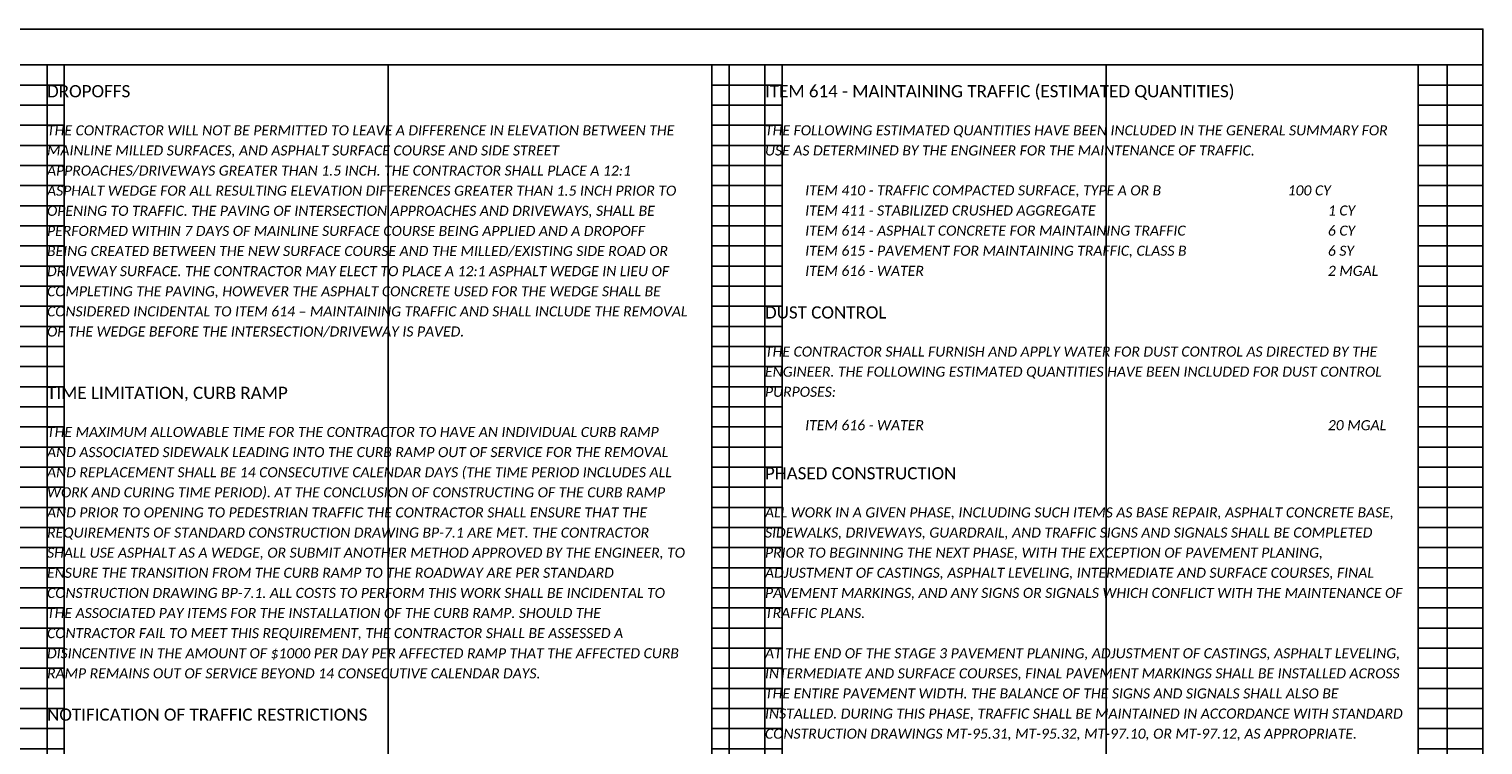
# Model space of a CAD drawing. Header units: feet. Extents: x 105 to 304, y 6 to 66.
# Tile 6 of 13: x 151 to 171, y 33 to 43. Entities that reach past the tile are written whole.
import ezdxf

# ---------------------------------------------------------------- set-up
doc = ezdxf.new("R2010")
doc.units = ezdxf.units.FT
doc.header["$MEASUREMENT"] = 0
doc.layers.add('0_VIEW', color=7, linetype='Continuous', plot=False)
doc.layers.add('SC_Scratch1', color=7, linetype='Continuous', plot=False)
doc.layers.add('TX_P_1', color=7, linetype='Continuous')
doc.styles.add('P_Slanted-Bold_Normal', font='calibriz.ttf', dxfattribs={"height": 0.14})
doc.styles.add('P_Slanted-Normal LS 1.00', font='calibrii.ttf', dxfattribs={"height": 0.14})
doc.styles.add('P_Slanted_Normal', font='calibrii.ttf', dxfattribs={"height": 0.14})

# ---------------------------------------------------------------- blocks, each defined once
blk = doc.blocks.new('3COL')
at = {"layer": '0_VIEW', "color": 3, "linetype": 'Continuous'}
for p, q in [((2, 0.98), (2, 21.14)), ((2, 21.14), (2.9, 21.14)), ((2.9, 0.98), (2.9, 21.14)), ((11.76, 0.98), (11.76, 21.14)), ((11.76, 21.14), (12.74, 21.14)), ((12.74, 0.98), (12.74, 21.14)), ((21.76, 0.98), (21.76, 21.14)), ((21.76, 21.14), (22.74, 21.14)), ((22.74, 0.98), (22.74, 21.14)), ((31.6, 0.98), (31.6, 21.14)), ((31.6, 21.14), (32.5, 21.14)), ((32.5, 0.98), (32.5, 21.14)), ((2, 20.86), (2.9, 20.86)), ((11.76, 20.86), (12.74, 20.86)), ((21.76, 20.86), (22.74, 20.86)), ((31.6, 20.86), (32.5, 20.86)), ((2, 20.58), (2.9, 20.58)), ((11.76, 20.58), (12.74, 20.58)), ((21.76, 20.58), (22.74, 20.58)), ((31.6, 20.58), (32.5, 20.58)), ((2, 20.3), (2.9, 20.3)), ((11.76, 20.3), (12.74, 20.3)), ((21.76, 20.3), (22.74, 20.3)), ((31.6, 20.3), (32.5, 20.3)), ((2, 20.02), (2.9, 20.02)), ((11.76, 20.02), (12.74, 20.02)), ((21.76, 20.02), (22.74, 20.02)), ((31.6, 20.02), (32.5, 20.02)), ((2, 19.74), (2.9, 19.74)), ((11.76, 19.74), (12.74, 19.74)), ((21.76, 19.74), (22.74, 19.74)), ((31.6, 19.74), (32.5, 19.74)), ((2, 19.46), (2.9, 19.46)), ((11.76, 19.46), (12.74, 19.46)), ((21.76, 19.46), (22.74, 19.46)), ((31.6, 19.46), (32.5, 19.46)), ((2, 19.18), (2.9, 19.18)), ((11.76, 19.18), (12.74, 19.18)), ((21.76, 19.18), (22.74, 19.18)), ((31.6, 19.18), (32.5, 19.18)), ((2, 18.9), (2.9, 18.9)), ((11.76, 18.9), (12.74, 18.9)), ((21.76, 18.9), (22.74, 18.9)), ((31.6, 18.9), (32.5, 18.9)), ((2, 18.62), (2.9, 18.62)), ((11.76, 18.62), (12.74, 18.62)), ((21.76, 18.62), (22.74, 18.62)), ((31.6, 18.62), (32.5, 18.62)), ((2, 18.34), (2.9, 18.34)), ((11.76, 18.34), (12.74, 18.34)), ((21.76, 18.34), (22.74, 18.34)), ((31.6, 18.34), (32.5, 18.34)), ((2, 18.06), (2.9, 18.06)), ((11.76, 18.06), (12.74, 18.06)), ((21.76, 18.06), (22.74, 18.06)), ((31.6, 18.06), (32.5, 18.06)), ((2, 17.78), (2.9, 17.78)), ((11.76, 17.78), (12.74, 17.78)), ((21.76, 17.78), (22.74, 17.78)), ((31.6, 17.78), (32.5, 17.78)), ((2, 17.5), (2.9, 17.5)), ((11.76, 17.5), (12.74, 17.5)), ((21.76, 17.5), (22.74, 17.5)), ((31.6, 17.5), (32.5, 17.5)), ((2, 17.22), (2.9, 17.22)), ((11.76, 17.22), (12.74, 17.22)), ((21.76, 17.22), (22.74, 17.22)), ((31.6, 17.22), (32.5, 17.22)), ((2, 16.94), (2.9, 16.94)), ((11.76, 16.94), (12.74, 16.94)), ((21.76, 16.94), (22.74, 16.94)), ((31.6, 16.94), (32.5, 16.94)), ((2, 16.66), (2.9, 16.66)), ((11.76, 16.66), (12.74, 16.66)), ((21.76, 16.66), (22.74, 16.66)), ((31.6, 16.66), (32.5, 16.66)), ((2, 16.38), (2.9, 16.38)), ((11.76, 16.38), (12.74, 16.38)), ((21.76, 16.38), (22.74, 16.38)), ((31.6, 16.38), (32.5, 16.38)), ((2, 16.1), (2.9, 16.1)), ((11.76, 16.1), (12.74, 16.1)), ((21.76, 16.1), (22.74, 16.1)), ((31.6, 16.1), (32.5, 16.1)), ((2, 15.82), (2.9, 15.82)), ((11.76, 15.82), (12.74, 15.82)), ((21.76, 15.82), (22.74, 15.82)), ((31.6, 15.82), (32.5, 15.82)), ((2, 15.54), (2.9, 15.54)), ((11.76, 15.54), (12.74, 15.54)), ((21.76, 15.54), (22.74, 15.54)), ((31.6, 15.54), (32.5, 15.54)), ((2, 15.26), (2.9, 15.26)), ((11.76, 15.26), (12.74, 15.26)), ((21.76, 15.26), (22.74, 15.26)), ((31.6, 15.26), (32.5, 15.26)), ((2, 14.98), (2.9, 14.98)), ((11.76, 14.98), (12.74, 14.98)), ((21.76, 14.98), (22.74, 14.98)), ((31.6, 14.98), (32.5, 14.98)), ((2, 14.7), (2.9, 14.7)), ((11.76, 14.7), (12.74, 14.7)), ((21.76, 14.7), (22.74, 14.7)), ((31.6, 14.7), (32.5, 14.7)), ((2, 14.42), (2.9, 14.42)), ((11.76, 14.42), (12.74, 14.42)), ((21.76, 14.42), (22.74, 14.42)), ((31.6, 14.42), (32.5, 14.42)), ((2, 14.14), (2.9, 14.14)), ((11.76, 14.14), (12.74, 14.14)), ((21.76, 14.14), (22.74, 14.14)), ((31.6, 14.14), (32.5, 14.14)), ((2, 13.86), (2.9, 13.86)), ((11.76, 13.86), (12.74, 13.86)), ((21.76, 13.86), (22.74, 13.86)), ((31.6, 13.86), (32.5, 13.86)), ((2, 13.58), (2.9, 13.58)), ((11.76, 13.58), (12.74, 13.58)), ((21.76, 13.58), (22.74, 13.58)), ((31.6, 13.58), (32.5, 13.58)), ((2, 13.3), (2.9, 13.3)), ((11.76, 13.3), (12.74, 13.3)), ((21.76, 13.3), (22.74, 13.3)), ((31.6, 13.3), (32.5, 13.3)), ((2, 13.02), (2.9, 13.02)), ((11.76, 13.02), (12.74, 13.02)), ((21.76, 13.02), (22.74, 13.02)), ((31.6, 13.02), (32.5, 13.02)), ((2, 12.74), (2.9, 12.74)), ((11.76, 12.74), (12.74, 12.74)), ((21.76, 12.74), (22.74, 12.74)), ((31.6, 12.74), (32.5, 12.74)), ((2, 12.46), (2.9, 12.46)), ((11.76, 12.46), (12.74, 12.46)), ((21.76, 12.46), (22.74, 12.46)), ((31.6, 12.46), (32.5, 12.46)), ((2, 12.18), (2.9, 12.18)), ((11.76, 12.18), (12.74, 12.18)), ((21.76, 12.18), (22.74, 12.18)), ((31.6, 12.18), (32.5, 12.18)), ((2, 11.9), (2.9, 11.9)), ((11.76, 11.9), (12.74, 11.9)), ((21.76, 11.9), (22.74, 11.9)), ((31.6, 11.9), (32.5, 11.9)), ((2, 11.62), (2.9, 11.62)), ((11.76, 11.62), (12.74, 11.62)), ((21.76, 11.62), (22.74, 11.62)), ((31.6, 11.62), (32.5, 11.62)), ((2, 11.34), (2.9, 11.34)), ((11.76, 11.34), (12.74, 11.34)), ((21.76, 11.34), (22.74, 11.34)), ((31.6, 11.34), (32.5, 11.34)), ((2, 11.06), (2.9, 11.06)), ((11.76, 11.06), (12.74, 11.06)), ((21.76, 11.06), (22.74, 11.06)), ((31.6, 11.06), (32.5, 11.06)), ((2, 10.78), (2.9, 10.78)), ((11.76, 10.78), (12.74, 10.78)), ((21.76, 10.78), (22.74, 10.78)), ((31.6, 10.78), (32.5, 10.78)), ((2, 10.5), (2.9, 10.5)), ((11.76, 10.5), (12.74, 10.5)), ((21.76, 10.5), (22.74, 10.5)), ((31.6, 10.5), (32.5, 10.5)), ((2, 10.22), (2.9, 10.22)), ((11.76, 10.22), (12.74, 10.22)), ((21.76, 10.22), (22.74, 10.22)), ((31.6, 10.22), (32.5, 10.22)), ((2, 9.94), (2.9, 9.94)), ((11.76, 9.94), (12.74, 9.94)), ((21.76, 9.94), (22.74, 9.94)), ((31.6, 9.94), (32.5, 9.94)), ((2, 9.66), (2.9, 9.66)), ((11.76, 9.66), (12.74, 9.66)), ((21.76, 9.66), (22.74, 9.66)), ((31.6, 9.66), (32.5, 9.66)), ((2, 9.38), (2.9, 9.38)), ((11.76, 9.38), (12.74, 9.38)), ((21.76, 9.38), (22.74, 9.38)), ((31.6, 9.38), (32.5, 9.38)), ((2, 9.1), (2.9, 9.1)), ((11.76, 9.1), (12.74, 9.1)), ((21.76, 9.1), (22.74, 9.1)), ((31.6, 9.1), (32.5, 9.1)), ((2, 8.82), (2.9, 8.82)), ((11.76, 8.82), (12.74, 8.82)), ((21.76, 8.82), (22.74, 8.82)), ((31.6, 8.82), (32.5, 8.82)), ((2, 8.54), (2.9, 8.54)), ((11.76, 8.54), (12.74, 8.54)), ((21.76, 8.54), (22.74, 8.54)), ((31.6, 8.54), (32.5, 8.54)), ((2, 8.26), (2.9, 8.26)), ((11.76, 8.26), (12.74, 8.26)), ((21.76, 8.26), (22.74, 8.26)), ((31.6, 8.26), (32.5, 8.26)), ((2, 7.98), (2.9, 7.98)), ((11.76, 7.98), (12.74, 7.98)), ((21.76, 7.98), (22.74, 7.98)), ((31.6, 7.98), (32.5, 7.98)), ((2, 7.7), (2.9, 7.7)), ((11.76, 7.7), (12.74, 7.7)), ((21.76, 7.7), (22.74, 7.7)), ((31.6, 7.7), (32.5, 7.7)), ((2, 7.42), (2.9, 7.42)), ((11.76, 7.42), (12.74, 7.42)), ((21.76, 7.42), (22.74, 7.42)), ((31.6, 7.42), (32.5, 7.42)), ((2, 7.14), (2.9, 7.14)), ((11.76, 7.14), (12.74, 7.14)), ((21.76, 7.14), (22.74, 7.14)), ((31.6, 7.14), (32.5, 7.14)), ((2, 6.86), (2.9, 6.86)), ((11.76, 6.86), (12.74, 6.86)), ((21.76, 6.86), (22.74, 6.86)), ((31.6, 6.86), (32.5, 6.86)), ((2, 6.58), (2.9, 6.58)), ((11.76, 6.58), (12.74, 6.58)), ((21.76, 6.58), (22.74, 6.58)), ((31.6, 6.58), (32.5, 6.58)), ((2, 6.3), (2.9, 6.3)), ((11.76, 6.3), (12.74, 6.3)), ((21.76, 6.3), (22.74, 6.3)), ((31.6, 6.3), (32.5, 6.3)), ((2, 6.02), (2.9, 6.02)), ((11.76, 6.02), (12.74, 6.02)), ((21.76, 6.02), (22.74, 6.02)), ((31.6, 6.02), (32.5, 6.02)), ((2, 5.74), (2.9, 5.74)), ((11.76, 5.74), (12.74, 5.74)), ((21.76, 5.74), (22.74, 5.74)), ((31.6, 5.74), (32.5, 5.74)), ((2, 5.46), (2.9, 5.46)), ((11.76, 5.46), (12.74, 5.46)), ((21.76, 5.46), (22.74, 5.46)), ((31.6, 5.46), (32.5, 5.46)), ((2, 5.18), (2.9, 5.18)), ((11.76, 5.18), (12.74, 5.18)), ((21.76, 5.18), (22.74, 5.18)), ((31.6, 5.18), (32.5, 5.18)), ((2, 4.9), (2.9, 4.9)), ((11.76, 4.9), (12.74, 4.9)), ((21.76, 4.9), (22.74, 4.9)), ((31.6, 4.9), (32.5, 4.9)), ((2, 4.62), (2.9, 4.62)), ((11.76, 4.62), (12.74, 4.62)), ((21.76, 4.62), (22.74, 4.62)), ((31.6, 4.62), (32.5, 4.62)), ((2, 4.34), (2.9, 4.34)), ((11.76, 4.34), (12.74, 4.34)), ((21.76, 4.34), (22.74, 4.34)), ((31.6, 4.34), (32.5, 4.34)), ((2, 4.06), (2.9, 4.06)), ((11.76, 4.06), (12.74, 4.06)), ((21.76, 4.06), (22.74, 4.06)), ((31.6, 4.06), (32.5, 4.06)), ((2, 3.78), (2.9, 3.78)), ((11.76, 3.78), (12.74, 3.78)), ((21.76, 3.78), (22.74, 3.78)), ((31.6, 3.78), (32.5, 3.78)), ((2, 3.5), (2.9, 3.5)), ((11.76, 3.5), (12.74, 3.5)), ((21.76, 3.5), (22.74, 3.5)), ((31.6, 3.5), (32.5, 3.5)), ((2, 3.22), (2.9, 3.22)), ((11.76, 3.22), (12.74, 3.22)), ((21.76, 3.22), (22.74, 3.22)), ((31.6, 3.22), (32.5, 3.22)), ((2, 2.94), (2.9, 2.94)), ((11.76, 2.94), (12.74, 2.94)), ((21.76, 2.94), (22.74, 2.94)), ((31.6, 2.94), (32.5, 2.94)), ((2, 2.66), (2.9, 2.66)), ((11.76, 2.66), (12.74, 2.66)), ((21.76, 2.66), (22.74, 2.66)), ((31.6, 2.66), (32.5, 2.66)), ((2, 2.38), (2.9, 2.38)), ((11.76, 2.38), (12.74, 2.38)), ((21.76, 2.38), (22.74, 2.38)), ((31.6, 2.38), (32.5, 2.38)), ((2, 2.1), (2.9, 2.1)), ((11.76, 2.1), (12.74, 2.1)), ((21.76, 2.1), (22.74, 2.1)), ((31.6, 2.1), (32.5, 2.1)), ((2, 1.82), (2.9, 1.82)), ((11.76, 1.82), (12.74, 1.82)), ((21.76, 1.82), (22.74, 1.82)), ((31.6, 1.82), (32.5, 1.82)), ((2, 1.54), (2.9, 1.54)), ((11.76, 1.54), (12.74, 1.54)), ((21.76, 1.54), (22.74, 1.54)), ((31.6, 1.54), (32.5, 1.54)), ((2, 1.26), (2.9, 1.26)), ((11.76, 1.26), (12.74, 1.26)), ((21.76, 1.26), (22.74, 1.26)), ((31.6, 1.26), (32.5, 1.26)), ((2, 0.98), (2.9, 0.98)), ((11.76, 0.98), (12.74, 0.98)), ((21.76, 0.98), (22.74, 0.98)), ((31.6, 0.98), (32.5, 0.98))]:
    blk.add_line(p, q, dxfattribs=at)
at = {"layer": '0_VIEW', "color": 3}
blk.add_lwpolyline([(2, 0.64), (32.5, 0.64), (32.5, 21.64), (2, 21.64)], close=True, dxfattribs=at)
at = {"layer": '0_VIEW', "color": 3, "linetype": 'Continuous'}
blk.add_point((0, 0), dxfattribs=at)

msp = doc.modelspace()

# ---------------------------------------------------------------- linework, layer by layer
at = {"layer": 'SC_Scratch1'}
for p, q in [((155.75, 42.78), (155.75, 22.78)), ((165.75, 42.78), (165.75, 22.78)), ((165.75, 42.78), (165.75, 22.78))]:
    msp.add_line(p, q, dxfattribs=at)
for points in [[(140.5, 22.28), (171, 22.28), (171, 43.28), (140.5, 43.28)], [(151, 22.78), (160.5, 22.78), (160.5, 42.78), (151, 42.78)], [(161, 22.78), (170.5, 22.78), (170.5, 42.78), (161, 42.78)]]:
    msp.add_lwpolyline(points, close=True, dxfattribs=at)

# ---------------------------------------------------------------- block references
msp.add_blockref('3COL', (138.5, 21.64), dxfattribs=at)

# ---------------------------------------------------------------- texts
at = {"layer": 'TX_P_1', "color": 3, "char_height": 0.17, "width": 9.5, "attachment_point": 1, "line_spacing_factor": 1.2, "style": 'P_Slanted-Bold_Normal'}
for s, insert in [('DROPOFFS', (151, 42.5)), ('ITEM 614 - MAINTAINING TRAFFIC (ESTIMATED QUANTITIES) ', (161, 42.5)), ('DUST CONTROL', (161, 39.42)), ('TIME LIMITATION, CURB RAMP', (151, 38.3)), ('PHASED CONSTRUCTION', (161, 37.18)), ('NOTIFICATION OF TRAFFIC RESTRICTIONS', (151, 33.82))]:
    msp.add_mtext(s, dxfattribs=dict(at, insert=insert))
at = {"layer": 'TX_P_1', "color": 6, "ltscale": 0.05, "char_height": 0.14, "width": 8.9, "attachment_point": 1, "line_spacing_factor": 1.2, "style": 'P_Slanted-Normal LS 1.00'}
for s, insert in [('THE CONTRACTOR WILL NOT BE PERMITTED TO LEAVE A DIFFERENCE IN ELEVATION BETWEEN THE MAINLINE MILLED SURFACES, AND ASPHALT SURFACE COURSE AND SIDE STREET APPROACHES/DRIVEWAYS GREATER THAN 1.5 INCH. THE CONTRACTOR SHALL PLACE A 12:1 ASPHALT WEDGE FOR ALL RESULTING ELEVATION DIFFERENCES GREATER THAN 1.5 INCH PRIOR TO OPENING TO TRAFFIC. THE PAVING OF INTERSECTION APPROACHES AND DRIVEWAYS, SHALL BE PERFORMED WITHIN 7 DAYS OF MAINLINE SURFACE COURSE BEING APPLIED AND A DROPOFF BEING CREATED BETWEEN THE NEW SURFACE COURSE AND THE MILLED/EXISTING SIDE ROAD OR DRIVEWAY SURFACE. THE CONTRACTOR MAY ELECT TO PLACE A 12:1 ASPHALT WEDGE IN LIEU OF COMPLETING THE PAVING, HOWEVER THE ASPHALT CONCRETE USED FOR THE WEDGE SHALL BE CONSIDERED INCIDENTAL TO ITEM 614 – MAINTAINING TRAFFIC AND SHALL INCLUDE THE REMOVAL OF THE WEDGE BEFORE THE INTERSECTION/DRIVEWAY IS PAVED. ', (151, 41.94)), ('THE MAXIMUM ALLOWABLE TIME FOR THE CONTRACTOR TO HAVE AN INDIVIDUAL CURB RAMP AND ASSOCIATED SIDEWALK LEADING INTO THE CURB RAMP OUT OF SERVICE FOR THE REMOVAL AND REPLACEMENT SHALL BE 14 CONSECUTIVE CALENDAR DAYS (THE TIME PERIOD INCLUDES ALL WORK AND CURING TIME PERIOD). AT THE CONCLUSION OF CONSTRUCTING OF THE CURB RAMP AND PRIOR TO OPENING TO PEDESTRIAN TRAFFIC THE CONTRACTOR SHALL ENSURE THAT THE REQUIREMENTS OF STANDARD CONSTRUCTION DRAWING BP-7.1 ARE MET. THE CONTRACTOR SHALL USE ASPHALT AS A WEDGE, OR SUBMIT ANOTHER METHOD APPROVED BY THE ENGINEER, TO ENSURE THE TRANSITION FROM THE CURB RAMP TO THE ROADWAY ARE PER STANDARD CONSTRUCTION DRAWING BP-7.1. ALL COSTS TO PERFORM THIS WORK SHALL BE INCIDENTAL TO THE ASSOCIATED PAY ITEMS FOR THE INSTALLATION OF THE CURB RAMP. SHOULD THE CONTRACTOR FAIL TO MEET THIS REQUIREMENT, THE CONTRACTOR SHALL BE ASSESSED A DISINCENTIVE IN THE AMOUNT OF $1000 PER DAY PER AFFECTED RAMP THAT THE AFFECTED CURB RAMP REMAINS OUT OF SERVICE BEYOND 14 CONSECUTIVE CALENDAR DAYS.', (151, 37.74))]:
    msp.add_mtext(s, dxfattribs=dict(at, insert=insert))
at = {"layer": 'TX_P_1', "color": 7, "ltscale": 0.05, "char_height": 0.14, "width": 8.9, "attachment_point": 1, "line_spacing_factor": 1.2, "style": 'P_Slanted-Normal LS 1.00'}
for s, insert in [('THE FOLLOWING ESTIMATED QUANTITIES HAVE BEEN INCLUDED IN THE GENERAL SUMMARY FOR USE AS DETERMINED BY THE ENGINEER FOR THE MAINTENANCE OF TRAFFIC. ', (161, 41.94)), ('{\\C142;^IITEM 410 - TRAFFIC COMPACTED SURFACE, TYPE A OR B ^I^I^I^I100 CY \\P^IITEM 411 - STABILIZED CRUSHED AGGREGATE ^I^I^I^I^I^I1 CY\\P^IITEM 614 - ASPHALT CONCRETE FOR MAINTAINING TRAFFIC^I^I^I^I6 CY\\P^IITEM 615 - PAVEMENT FOR MAINTAINING TRAFFIC, CLASS B^I^I^I^I6 SY\\P^IITEM 616 - WATER ^I^I^I^I^I^I^I^I^I^I2 MGAL}', (161, 41.104)), ('THE CONTRACTOR SHALL FURNISH AND APPLY WATER FOR DUST CONTROL AS DIRECTED BY THE ENGINEER. THE FOLLOWING ESTIMATED QUANTITIES HAVE BEEN INCLUDED FOR DUST CONTROL PURPOSES: ', (161, 38.86)), ('ALL WORK IN A GIVEN PHASE, INCLUDING SUCH ITEMS AS BASE REPAIR, ASPHALT CONCRETE BASE, SIDEWALKS, DRIVEWAYS, GUARDRAIL, AND TRAFFIC SIGNS AND SIGNALS SHALL BE COMPLETED PRIOR TO BEGINNING THE NEXT PHASE, WITH THE EXCEPTION OF PAVEMENT PLANING, ADJUSTMENT OF CASTINGS, ASPHALT LEVELING, INTERMEDIATE AND SURFACE COURSES, FINAL PAVEMENT MARKINGS, AND ANY SIGNS OR SIGNALS WHICH CONFLICT WITH THE MAINTENANCE OF TRAFFIC PLANS. \\P\\PAT THE END OF THE STAGE 3 PAVEMENT PLANING, ADJUSTMENT OF CASTINGS, ASPHALT LEVELING, INTERMEDIATE AND SURFACE COURSES, FINAL PAVEMENT MARKINGS SHALL BE INSTALLED ACROSS THE ENTIRE PAVEMENT WIDTH. THE BALANCE OF THE SIGNS AND SIGNALS SHALL ALSO BE INSTALLED. DURING THIS PHASE, TRAFFIC SHALL BE MAINTAINED IN ACCORDANCE WITH STANDARD CONSTRUCTION DRAWINGS MT-95.31, MT-95.32, MT-97.10, OR MT-97.12, AS APPROPRIATE. ', (161, 36.62))]:
    msp.add_mtext(s, dxfattribs=dict(at, insert=insert))
at = {"layer": 'TX_P_1', "insert": (161, 37.835), "char_height": 0.14, "width": 9.5, "attachment_point": 1, "line_spacing_factor": 1.2, "style": 'P_Slanted_Normal'}
msp.add_mtext('{\\C142;^IITEM 616 - WATER ^I^I^I^I^I^I^I^I^I^I20 MGAL}', dxfattribs=at)

doc.saveas('drawing.dxf')
